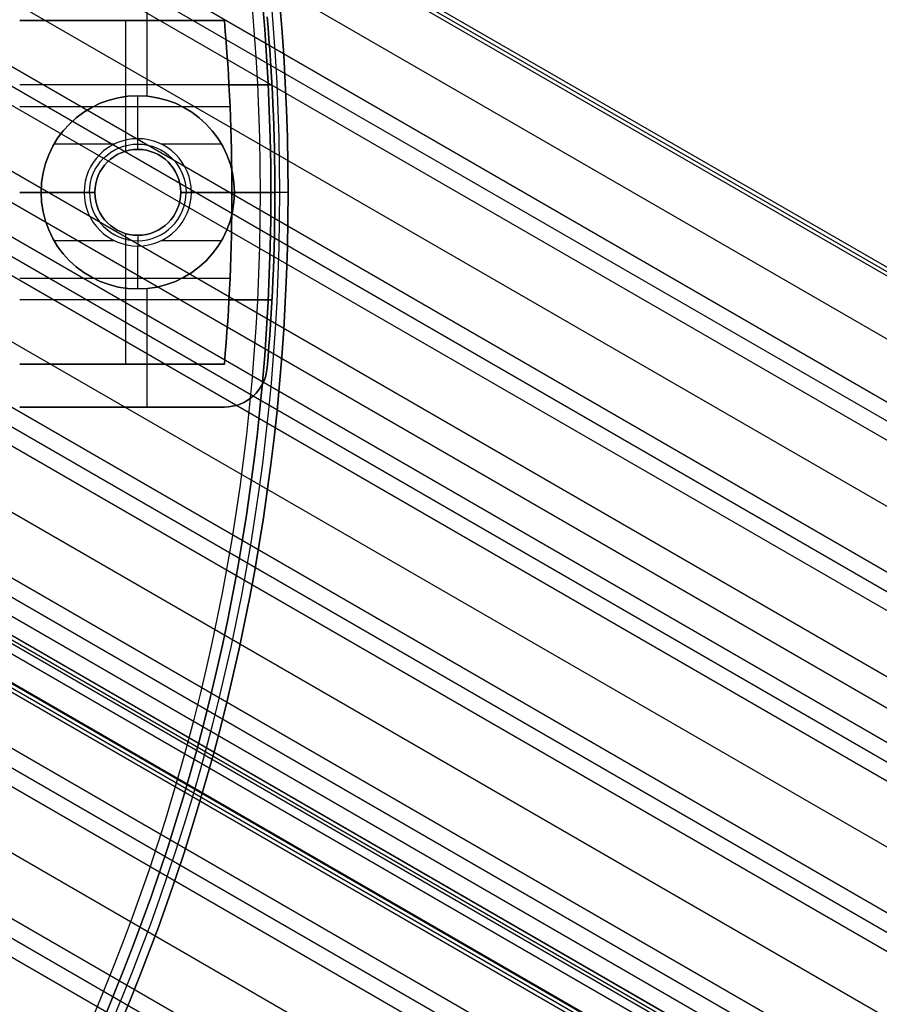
# Model space of a CAD drawing. Extents: x 19499 to 20475, y -6718 to -5871.
# Tile 48 of 60: x 20074 to 20114, y -6439 to -6393. Entities that reach past the tile are written whole.
import ezdxf

# ---------------------------------------------------------------- set-up
doc = ezdxf.new("R2010")
doc.units = 0
doc.layers.get('0').update_dxf_attribs({"linetype": 'CONTINUOUS'})
for name, color, linetype in [('BLANCO_METALICO', 7, 'CONTINUOUS'), ('COLOR', 7, 'CONTINUOUS'), ('LUZ', 7, 'CONTINUOUS')]:
    doc.layers.add(name, color=color, linetype=linetype)

msp = doc.modelspace()

# ---------------------------------------------------------------- linework, layer by layer
for p, q in [((20043.205, -6364.037, 51.583), (20471.012, -6611.032, 51.583)), ((20471.099, -6610.881, 52.337), (20043.292, -6363.886, 52.337)), ((20470.925, -6611.183, 50.83), (20043.118, -6364.188, 50.83)), ((20041.85, -6366.384, 51.183), (20473.909, -6615.834, 51.183)), ((20040.582, -6368.58, 51.536), (20473.527, -6618.541, 51.536)), ((20040.193, -6369.253, 51.959), (20473.197, -6619.248, 51.959)), ((20472.809, -6619.92, 52.382), (20039.805, -6369.926, 52.382)), ((20038.475, -6372.229, 52.752), (20471.479, -6622.223, 52.752)), ((20470.149, -6624.527, 53.122), (20037.146, -6374.532, 53.122)), ((20467.404, -6629.281, 56.442), (20038.094, -6381.419, 56.442)), ((20466.713, -6630.478, 54.709), (20038.444, -6383.217, 54.709)), ((20038.936, -6384.397, 55.132), (20466.325, -6631.151, 55.132)), ((20053.096, -6384.638, 53.545), (20469.761, -6625.199, 53.545)), ((20465.937, -6631.823, 55.555), (20039.387, -6385.555, 55.555)), ((20469.373, -6625.872, 53.968), (20053.313, -6385.66, 53.968)), ((20051.826, -6387.872, 54.339), (20468.043, -6628.175, 54.339)), ((20040.46, -6389.245, 55.925), (20464.607, -6634.126, 55.925)), ((20463.277, -6636.429, 56.295), (20041.233, -6392.762, 56.295)), ((20041.46, -6393.79, 56.718), (20462.889, -6637.102, 56.718)), ((20462.5, -6637.775, 57.141), (20041.662, -6394.804, 57.141)), ((20042.043, -6398.094, 57.512), (20461.171, -6640.078, 57.512)), ((20459.841, -6642.381, 57.882), (20042.223, -6401.269, 57.882)), ((20042.277, -6402.197, 58.305), (20459.453, -6643.053, 58.305)), ((20459.064, -6643.726, 58.728), (20042.314, -6403.115, 58.728)), ((20458.513, -6644.681, 60.548), (20042.462, -6404.474, 60.548)), ((20042.547, -6404.328, 61.279), (20458.597, -6644.535, 61.279)), ((20042.631, -6404.182, 62.009), (20458.682, -6644.389, 62.009)), ((20458.682, -6644.389, 62.009), (20042.631, -6404.182, 62.009)), ((20458.307, -6645.038, 63.209), (20042.7, -6405.087, 63.209)), ((20042.21, -6406.126, 59.098), (20457.735, -6646.029, 59.098)), ((20042.354, -6406.662, 60.998), (20457.539, -6646.369, 60.998)), ((20457.623, -6646.223, 61.728), (20042.438, -6406.516, 61.728)), ((20457.707, -6646.076, 62.459), (20042.523, -6406.369, 62.459)), ((20457.707, -6646.076, 62.459), (20042.523, -6406.369, 62.459)), ((20456.405, -6648.332, 59.469), (20041.952, -6409.048, 59.469)), ((20041.875, -6409.9, 59.892), (20456.017, -6649.005, 59.892)), ((20455.628, -6649.677, 60.314), (20041.784, -6410.744, 60.314)), ((20041.296, -6413.534, 60.685), (20454.299, -6651.981, 60.685)), ((20452.969, -6654.284, 61.055), (20040.679, -6416.248, 61.055)), ((20040.492, -6417.037, 61.478), (20452.581, -6654.956, 61.478)), ((20452.192, -6655.629, 61.901), (20040.292, -6417.818, 61.901))]:
    msp.add_line(p, q)
at = {"layer": 'BLANCO_METALICO'}
for p, q in [((20079.918, -6393.428, 190.147), (20079.918, -6391.428, 190.147)), ((20079.918, -6396.95, 184.647), (20079.918, -6391.428, 184.647)), ((20073.975, -6393.428, 187.647), (20083.511, -6393.428, 187.647)), ((20083.511, -6393.428, 190.147), (20073.975, -6393.428, 190.147)), ((20083.511, -6393.428, 188.897), (20073.975, -6393.428, 188.897)), ((20078.743, -6393.428, 190.147), (20078.743, -6393.428, 187.647)), ((20078.918, -6399.508, 187.647), (20078.918, -6393.428, 187.647)), ((20083.511, -6393.428, 190.147), (20083.511, -6393.428, 187.647)), ((20085.727, -6396.428, 184.647), (20073.975, -6396.428, 184.647)), ((20083.724, -6396.428, 190.147), (20085.727, -6396.428, 190.147)), ((20079.475, -6396.928, 184.647), (20079.475, -6396.928, 174.647)), ((20079.475, -6398.928, 174.647), (20079.475, -6396.928, 174.647)), ((20073.975, -6397.428, 187.647), (20083.773, -6397.428, 187.647)), ((20079.475, -6399.428, 175.147), (20079.475, -6398.928, 174.647)), ((20078.386, -6399.178, 174.647), (20075.578, -6399.178, 174.647)), ((20079.475, -6399.428, 175.147), (20079.475, -6399.428, 187.647)), ((20083.373, -6399.178, 174.647), (20080.565, -6399.178, 174.647)), ((20077.475, -6401.428, 187.647), (20073.975, -6401.428, 187.647)), ((20073.975, -6401.428, 184.647), (20074.975, -6401.428, 184.647)), ((20074.975, -6401.428, 184.647), (20074.975, -6401.428, 174.647)), ((20074.975, -6401.428, 174.647), (20076.975, -6401.428, 174.647)), ((20076.975, -6401.428, 174.647), (20077.475, -6401.428, 175.147)), ((20077.475, -6401.428, 175.147), (20077.475, -6401.428, 187.647)), ((20081.475, -6401.428, 175.147), (20081.475, -6401.428, 187.647)), ((20081.475, -6401.428, 175.147), (20081.975, -6401.428, 174.647)), ((20083.86, -6401.428, 187.647), (20081.475, -6401.428, 187.647)), ((20081.975, -6401.428, 174.647), (20083.975, -6401.428, 174.647)), ((20083.86, -6401.428, 190.147), (20083.86, -6401.428, 187.647)), ((20085.86, -6401.428, 190.147), (20083.86, -6401.428, 190.147)), ((20083.975, -6401.428, 174.647), (20083.975, -6401.428, 184.647)), ((20083.975, -6401.428, 184.647), (20085.86, -6401.428, 184.647)), ((20086.475, -6401.428, 171.647), (20085.675, -6401.428, 171.647)), ((20085.675, -6401.428, 171.647), (20085.675, -6401.428, 170.031)), ((20085.86, -6401.428, 187.647), (20085.86, -6401.428, 190.147)), ((20085.86, -6401.428, 184.647), (20085.86, -6401.428, 187.647)), ((20086.475, -6401.428, 170.031), (20086.475, -6401.428, 171.647)), ((20086.475, -6401.428, 170.031), (20086.475, -6401.428, 168.531)), ((20078.918, -6409.428, 187.647), (20078.918, -6403.349, 187.647)), ((20079.475, -6403.428, 175.147), (20079.475, -6403.428, 187.647)), ((20079.475, -6403.428, 175.147), (20079.475, -6403.928, 174.647)), ((20078.386, -6403.678, 174.647), (20075.578, -6403.678, 174.647)), ((20079.475, -6405.928, 174.647), (20079.475, -6403.928, 174.647)), ((20083.373, -6403.678, 174.647), (20080.565, -6403.678, 174.647)), ((20073.975, -6405.428, 187.647), (20083.773, -6405.428, 187.647)), ((20079.475, -6405.928, 184.647), (20079.475, -6405.928, 174.647)), ((20079.918, -6411.428, 184.647), (20079.918, -6405.907, 184.647)), ((20085.727, -6406.428, 184.647), (20073.975, -6406.428, 184.647)), ((20083.724, -6406.428, 190.147), (20085.727, -6406.428, 190.147)), ((20073.975, -6409.428, 190.147), (20083.511, -6409.428, 190.147)), ((20083.511, -6409.428, 187.647), (20073.975, -6409.428, 187.647)), ((20073.975, -6409.428, 188.897), (20083.511, -6409.428, 188.897)), ((20078.743, -6409.428, 190.147), (20078.743, -6409.428, 187.647)), ((20079.918, -6411.428, 190.147), (20079.918, -6409.428, 190.147)), ((20083.511, -6409.428, 187.647), (20083.511, -6409.428, 190.147)), ((20085.504, -6409.603, 190.147), (20085.504, -6409.603, 187.647)), ((20085.504, -6409.603, 187.647), (20085.504, -6409.603, 184.647)), ((20084.863, -6410.903, 187.647), (20084.863, -6410.903, 190.147)), ((20084.863, -6410.903, 187.647), (20084.863, -6410.903, 184.647)), ((20073.975, -6411.428, 187.647), (20083.511, -6411.428, 187.647)), ((20083.511, -6411.428, 190.147), (20073.975, -6411.428, 190.147)), ((20073.975, -6411.428, 184.647), (20083.511, -6411.428, 184.647)), ((20083.511, -6411.428, 188.897), (20073.975, -6411.428, 188.897)), ((20083.511, -6411.428, 186.147), (20073.975, -6411.428, 186.147)), ((20078.743, -6411.428, 190.147), (20078.743, -6411.428, 187.647)), ((20078.743, -6411.428, 187.647), (20078.743, -6411.428, 184.647)), ((20083.511, -6411.428, 190.147), (20083.511, -6411.428, 187.647)), ((20083.511, -6411.428, 187.647), (20083.511, -6411.428, 184.647))]:
    msp.add_line(p, q, dxfattribs=at)
at = {"layer": 'BLANCO_METALICO', "extrusion": (0, 1, 0)}
for points in [[(-20086.475, 168.531, 0.414214), (-20085.175, 167.231), (-20012.475, 167.231, 0.414214), (-20011.975, 167.731), (-20011.975, 168.031)], [(-20011.975, 168.031), (-20085.175, 168.031, -0.414214), (-20085.675, 168.531), (-20085.675, 170.031)]]:
    msp.add_lwpolyline(points, format="xyb", dxfattribs=at)
at = {"layer": 'BLANCO_METALICO', "extrusion": (0, 0, -1)}
for centre, radius, start, end in [((-19986.975, -6401.428, -170.839), 99.5, 360, 180), ((-19986.975, -6401.428, -170.031), 98.7, 360, 180), ((-19986.975, -6401.428, -167.231), 98.2, 360, 180), ((-19986.975, -6401.428, -168.031), 98.2, 360, 180), ((-19986.975, -6401.428, -171.647), 99.5, 0, 180), ((-19986.975, -6401.428, -169.281), 99.5, 0, 180), ((-19986.975, -6401.428, -171.647), 99.1, 0, 180), ((-19986.975, -6401.428, -168.531), 98.7, 0, 180), ((-19991.975, -6401.428, -187.647), 91.885, 175.00519, 180), ((-19991.975, -6401.428, -188.897), 91.885, 175.00519, 180), ((-19991.975, -6401.428, -190.147), 93.885, 175.00519, 180), ((-19991.975, -6401.428, -186.147), 93.885, 175.00519, 180), ((-20079.475, -6401.428, -179.647), 4.5, 360, 180), ((-20079.475, -6401.428, -184.647), 4.5, 0, 180), ((-20079.475, -6401.428, -174.897), 2.25, 360, 180), ((-20079.475, -6401.428, -175.147), 2, 0, 180), ((-19986.975, -6401.428, -171.647), 99.5, 180, 0), ((-19986.975, -6401.428, -170.839), 99.5, 180, 0), ((-19986.975, -6401.428, -169.281), 99.5, 180, 0), ((-19986.975, -6401.428, -171.647), 99.1, 180, 0), ((-19986.975, -6401.428, -170.031), 98.7, 180, 0), ((-19986.975, -6401.428, -168.531), 98.7, 180, 0), ((-19986.975, -6401.428, -167.231), 98.2, 180, 0), ((-19986.975, -6401.428, -168.031), 98.2, 180, 0), ((-20079.475, -6401.428, -184.647), 4.5, 180, 360), ((-20079.475, -6401.428, -175.147), 2, 180, 360), ((-20079.475, -6401.428, -183.244), 2, 180, 0), ((-19991.975, -6401.428, -187.647), 91.885, 180, 184.99481), ((-19991.975, -6401.428, -190.147), 93.885, 180, 184.99481), ((-19991.975, -6401.428, -188.897), 93.885, 180, 184.99481), ((-20083.511, -6409.428, -190.147), 2, 184.9948, 270), ((-20083.511, -6409.428, -188.897), 2, 184.9948, 270), ((-20083.511, -6409.428, -186.147), 2, 184.9948, 270)]:
    msp.add_arc(centre, radius, start, end, dxfattribs=at)
at = {"layer": 'BLANCO_METALICO'}
for centre, radius, start, end in [((19986.975, -6401.428, 170.031), 99.5, 360, 180), ((19986.975, -6401.428, 168.531), 99.5, 0, 180), ((19986.975, -6401.428, 171.647), 98.7, 360, 180), ((19986.975, -6401.428, 170.839), 98.7, 360, 180), ((19991.975, -6401.428, 190.147), 91.885, 360, 4.99481), ((19991.975, -6401.428, 187.647), 93.885, 360, 4.99481), ((19991.975, -6401.428, 184.647), 93.885, 0, 4.99481), ((19991.975, -6401.428, 188.897), 93.885, 360, 4.99481), ((20079.475, -6401.428, 174.647), 4.5, 0, 180), ((20079.475, -6401.428, 174.647), 2.5, 0, 180), ((20079.475, -6401.428, 187.647), 2, 0, 180), ((20079.475, -6401.428, 183.244), 2, 360, 180), ((19986.975, -6401.428, 170.031), 99.5, 180, 0), ((19986.975, -6401.428, 168.531), 99.5, 180, 360), ((19986.975, -6401.428, 171.647), 98.7, 180, 0), ((19986.975, -6401.428, 170.839), 98.7, 180, 360), ((20079.475, -6401.428, 174.647), 4.5, 180, 360), ((20079.475, -6401.428, 179.647), 4.5, 180, 360), ((20079.475, -6401.428, 174.647), 2.5, 180, 0), ((20079.475, -6401.428, 174.897), 2.25, 180, 360), ((20079.475, -6401.428, 187.647), 2, 180, 0), ((19991.975, -6401.428, 190.147), 91.885, 355.00519, 0), ((19991.975, -6401.428, 188.897), 91.885, 355.00519, 360), ((19991.975, -6401.428, 187.647), 93.885, 355.00519, 0), ((19991.975, -6401.428, 184.647), 93.885, 355.00519, 0), ((19991.975, -6401.428, 186.147), 93.885, 355.00519, 360), ((20083.511, -6409.428, 187.647), 2, 270, 355.0052), ((20083.511, -6409.428, 184.647), 2, 270, 355.0052)]:
    msp.add_arc(centre, radius, start, end, dxfattribs=at)
at = {"layer": 'COLOR', "extrusion": (0, 0, -1)}
for centre, radius, start, end in [((-19986.976, -6401.428, 10.541), 152.392, 333.38158, 153.38158), ((-19986.976, -6401.428, 20.935), 149, 124.24682, 182.51634), ((-19986.976, -6401.428, 10.541), 152.392, 153.38158, 333.38158), ((-19986.976, -6401.428, -18.688), 83.816, 153.38158, 333.38158), ((-19986.976, -6401.428, 20.935), 149, 184.24682, 242.51634), ((-19986.976, -6401.428, 30.6), 150, 189.63158, 237.13158), ((-19986.976, -6401.428, 33.2), 150, 189.63158, 237.13158)]:
    msp.add_arc(centre, radius, start, end, dxfattribs=at)
at = {"layer": 'COLOR'}
for centre, radius, start, end in [((19986.976, -6401.428, -35.8), 153, 26.61842, 206.61842), ((19986.976, -6401.428, -11.461), 153, 26.61842, 206.61842), ((19986.976, -6401.428, -23.63), 153, 26.61842, 206.61842), ((19986.976, -6401.428, -10.909), 152.834, 26.61842, 206.61842), ((19986.976, -6401.428, -35.8), 150, 26.61842, 206.61842), ((19986.976, -6401.428, -30.6), 149, 357.48366, 55.75318), ((19986.976, -6401.428, -11.461), 153, 206.61842, 26.61842), ((19986.976, -6401.428, -35.8), 153, 206.61842, 26.61842), ((19986.976, -6401.428, -23.63), 153, 206.61842, 26.61842), ((19986.976, -6401.428, -10.909), 152.834, 206.61842, 26.61842), ((19986.976, -6401.428, -35.8), 150, 206.61842, 26.61842), ((19986.976, -6401.428, -11.269), 149, 297.48366, 355.75318), ((19986.976, -6401.428, -30.6), 149, 297.48366, 355.75318)]:
    msp.add_arc(centre, radius, start, end, dxfattribs=at)
at = {"layer": 'LUZ', "extrusion": (0, 0, -1)}
for centre, start, end in [((-19986.976, -6401.428, 34.05), 126.78401, 177.21083), ((-19986.976, -6401.428, 33.3), 126.78401, 177.21083), ((-19986.976, -6401.428, 32.55), 128.14204, 177.21083), ((-19986.976, -6401.428, 31.05), 128.14204, 178.56887), ((-19986.976, -6401.428, 31.05), 188.14204, 238.56887)]:
    msp.add_arc(centre, 149.8, start, end, dxfattribs=at)
at = {"layer": 'LUZ'}
for centre, start, end in [((19986.976, -6401.428, -32.55), 2.78917, 51.85796), ((19986.976, -6401.428, -31.8), 1.43113, 51.85796), ((19986.976, -6401.428, -31.8), 301.43113, 351.85796)]:
    msp.add_arc(centre, 149.8, start, end, dxfattribs=at)

doc.saveas('drawing.dxf')
